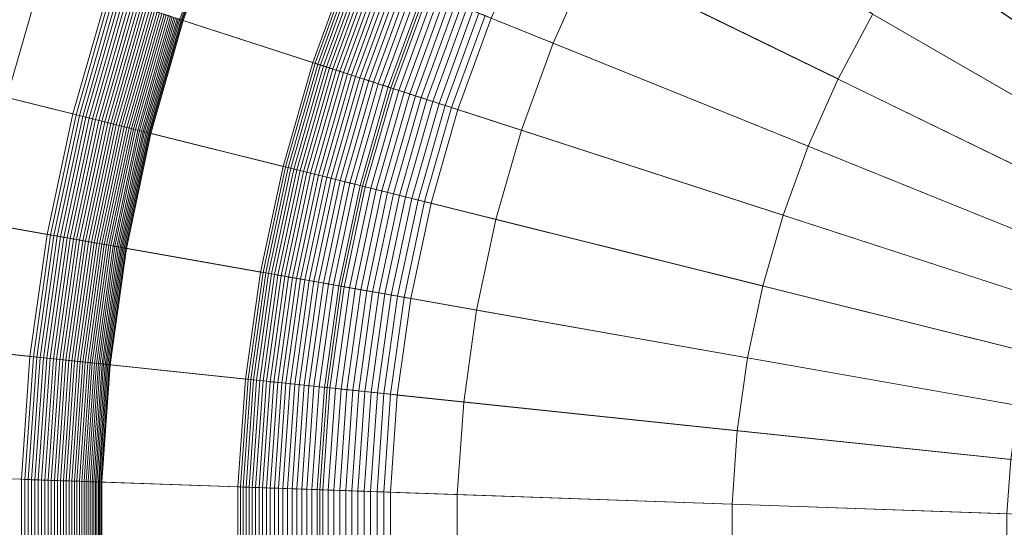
# Model space of a CAD drawing. Header units: millimetres. Extents: x -219 to 220, y -220 to 220.
# Tile 68 of 146: x -38 to -17, y 0 to 11. Entities that reach past the tile are written whole.
import ezdxf

# ---------------------------------------------------------------- set-up
doc = ezdxf.new("R2010")
doc.units = ezdxf.units.MM
doc.layers.add('LUCIDO_1', color=1, linetype='Continuous', lineweight=20, true_color=0xff0000)
doc.layers.add('Nessuna', color=7, linetype='Continuous', lineweight=9)

# ---------------------------------------------------------------- blocks, each defined once
blk = doc.blocks.new('Group-1')
at = {"layer": 'Nessuna', "color": 250, "linetype": 'Continuous', "lineweight": 20, "true_color": 0x444444, "transparency": 33554687}
for points in [[(0.392, -0.041, -69.941), (-16.565, 27.096, -69.941), (-18.417, 25.847, -69.941)], [(0.392, -0.041, -69.941), (-18.417, 25.847, -69.941), (-20.177, 24.472, -69.941)], [(0.392, -0.041, -69.941), (-20.177, 24.472, -69.941), (-21.837, 22.978, -69.941)], [(0.392, -0.041, -69.941), (-21.837, 22.978, -69.941), (-23.388, 21.371, -69.941)], [(0.392, -0.041, -69.941), (-23.388, 21.371, -69.941), (-24.824, 19.66, -69.941)], [(0.392, -0.041, -69.941), (-24.824, 19.66, -69.941), (-26.137, 17.853, -69.941)], [(-22.46, 17.813, -77.941), (-21.159, 19.364, -77.941), (-12.241, 11.334, -77.941), (-13.004, 10.425, -77.941)], [(0.392, -0.041, -69.941), (-26.137, 17.853, -69.941), (-27.32, 15.959, -69.941)], [(-23.65, 16.175, -77.941), (-22.46, 17.813, -77.941), (-13.004, 10.425, -77.941), (-13.701, 9.465, -77.941)], [(-24.722, 14.459, -77.941), (-23.65, 16.175, -77.941), (-13.701, 9.465, -77.941), (-14.33, 8.459, -77.941)], [(0.392, -0.041, -69.941), (-27.32, 15.959, -69.941), (-28.369, 13.987, -69.941)], [(-25.673, 12.672, -77.941), (-24.722, 14.459, -77.941), (-14.33, 8.459, -77.941), (-14.887, 7.411, -77.941)], [(-29.278, 11.946, -74.941), (-28.369, 13.987, -74.941), (-25.673, 12.672, -77.941), (-26.496, 10.822, -77.941)], [(0.392, -0.041, -69.941), (-28.369, 13.987, -69.941), (-29.278, 11.946, -69.941)], [(-26.496, 10.822, -77.941), (-25.673, 12.672, -77.941), (-14.887, 7.411, -77.941), (-15.37, 6.327, -77.941)], [(-30.041, 9.847, -74.941), (-29.278, 11.946, -74.941), (-26.496, 10.822, -77.941), (-27.188, 8.92, -77.941)], [(-30.041, 9.847, -69.941), (-29.278, 11.946, -69.941), (-29.278, 11.946, -74.941), (-30.041, 9.847, -74.941)], [(0.392, -0.041, -69.941), (-29.278, 11.946, -69.941), (-30.041, 9.847, -69.941)], [(-27.188, 8.92, -77.941), (-26.496, 10.822, -77.941), (-15.37, 6.327, -77.941), (-15.776, 5.212, -77.941)], [(-30.657, 7.7, -74.941), (-30.041, 9.847, -74.941), (-27.188, 8.92, -77.941), (-27.746, 6.975, -77.941)], [(-30.657, 7.7, -69.941), (-30.041, 9.847, -69.941), (-30.041, 9.847, -74.941), (-30.657, 7.7, -74.941)], [(0.392, -0.041, -69.941), (-30.041, 9.847, -69.941), (-30.657, 7.7, -69.941)], [(-27.746, 6.975, -77.941), (-27.188, 8.92, -77.941), (-15.776, 5.212, -77.941), (-16.103, 4.072, -77.941)], [(-31.122, 5.516, -74.941), (-30.657, 7.7, -74.941), (-27.746, 6.975, -77.941), (-28.167, 4.995, -77.941)], [(-31.122, 5.516, -69.941), (-30.657, 7.7, -69.941), (-30.657, 7.7, -74.941), (-31.122, 5.516, -74.941)], [(0.392, -0.041, -69.941), (-30.657, 7.7, -69.941), (-31.122, 5.516, -69.941)], [(-28.167, 4.995, -77.941), (-27.746, 6.975, -77.941), (-16.103, 4.072, -77.941), (-16.349, 2.911, -77.941)], [(-31.432, 3.304, -74.941), (-31.122, 5.516, -74.941), (-28.167, 4.995, -77.941), (-28.449, 2.99, -77.941)], [(-31.432, 3.304, -69.941), (-31.122, 5.516, -69.941), (-31.122, 5.516, -74.941), (-31.432, 3.304, -74.941)], [(0.392, -0.041, -69.941), (-31.122, 5.516, -69.941), (-31.432, 3.304, -69.941)], [(-28.449, 2.99, -77.941), (-28.167, 4.995, -77.941), (-16.349, 2.911, -77.941), (-16.515, 1.736, -77.941)], [(-31.588, 1.076, -74.941), (-31.432, 3.304, -74.941), (-28.449, 2.99, -77.941), (-28.59, 0.971, -77.941)], [(-31.588, 1.076, -69.941), (-31.432, 3.304, -69.941), (-31.432, 3.304, -74.941), (-31.588, 1.076, -74.941)], [(0.392, -0.041, -69.941), (-31.432, 3.304, -69.941), (-31.588, 1.076, -69.941)], [(-28.59, 0.971, -77.941), (-28.449, 2.99, -77.941), (-16.515, 1.736, -77.941), (-16.597, 0.552, -77.941)], [(-31.588, -1.158, -74.941), (-31.588, 1.076, -74.941), (-28.59, 0.971, -77.941), (-28.59, -1.053, -77.941)], [(-31.588, -1.158, -69.941), (-31.588, 1.076, -69.941), (-31.588, 1.076, -74.941), (-31.588, -1.158, -74.941)], [(0.392, -0.041, -69.941), (-31.588, 1.076, -69.941), (-31.588, -1.158, -69.941)], [(-28.59, -1.053, -77.941), (-28.59, 0.971, -77.941), (-16.597, 0.552, -77.941), (-16.597, -0.634, -77.941)]]:
    blk.add_3dface(points, dxfattribs=at)
at = {"layer": 'Nessuna', "color": 7, "linetype": 'Continuous', "lineweight": 9, "transparency": 33554687}
for points in [[(-35.559, 17.494, -97.712), (-34.249, 19.959, -97.712), (-19.526, 11.459, -97.712), (-20.28, 10.041, -97.712)], [(-36.695, 14.943, -97.712), (-35.559, 17.494, -97.712), (-20.28, 10.041, -97.712), (-20.933, 8.575, -97.712)], [(-36.98, 9.277, -70.282), (-36.239, 11.861, -70.282), (-48.207, 15.75, -69.262), (-49.19, 12.321, -69.262)], [(-20.28, 10.041, -92.712), (-19.526, 11.459, -92.712), (-25.986, 15.189, -86.722), (-26.984, 13.311, -86.722)], [(-37.65, 12.32, -97.712), (-36.695, 14.943, -97.712), (-20.933, 8.575, -97.712), (-21.482, 7.066, -97.712)], [(-34.614, 11.333, -71.566), (-33.735, 13.747, -71.566), (-33.761, 13.758, -71.497), (-34.64, 11.342, -71.497)], [(-34.59, 11.325, -71.637), (-33.712, 13.738, -71.637), (-33.735, 13.747, -71.566), (-34.614, 11.333, -71.566)], [(-34.568, 11.318, -71.709), (-33.691, 13.729, -71.709), (-33.712, 13.738, -71.637), (-34.59, 11.325, -71.637)], [(-31.742, 10.4, -81.761), (-30.935, 12.616, -81.761), (-33.691, 13.729, -71.709), (-34.568, 11.318, -71.709)], [(-41.641, 10.439, -92.208), (-40.808, 13.346, -92.208), (-37.65, 12.32, -97.712), (-38.42, 9.636, -97.712)], [(-20.933, 8.575, -92.712), (-20.28, 10.041, -92.712), (-26.984, 13.311, -86.722), (-27.849, 11.369, -86.722)], [(-31.689, 10.383, -81.942), (-30.884, 12.595, -81.942), (-30.935, 12.616, -81.761), (-31.742, 10.4, -81.761)], [(-31.633, 10.364, -82.122), (-30.829, 12.573, -82.122), (-30.884, 12.595, -81.942), (-31.689, 10.383, -81.942)], [(-31.573, 10.345, -82.301), (-30.771, 12.55, -82.301), (-30.829, 12.573, -82.122), (-31.633, 10.364, -82.122)], [(-31.511, 10.325, -82.479), (-30.71, 12.525, -82.479), (-30.771, 12.55, -82.301), (-31.573, 10.345, -82.301)], [(-31.445, 10.304, -82.656), (-30.646, 12.499, -82.656), (-30.71, 12.525, -82.479), (-31.511, 10.325, -82.479)], [(-31.376, 10.281, -82.831), (-30.579, 12.472, -82.831), (-30.646, 12.499, -82.656), (-31.445, 10.304, -82.656)], [(-31.304, 10.258, -83.005), (-30.509, 12.444, -83.005), (-30.579, 12.472, -82.831), (-31.376, 10.281, -82.831)], [(-37.539, 6.647, -70.282), (-36.98, 9.277, -70.282), (-49.19, 12.321, -69.262), (-49.931, 8.832, -69.262)], [(-38.42, 9.636, -97.712), (-37.65, 12.32, -97.712), (-21.482, 7.066, -97.712), (-21.924, 5.523, -97.712)], [(-31.229, 10.233, -83.177), (-30.436, 12.414, -83.177), (-30.509, 12.444, -83.005), (-31.304, 10.258, -83.005)], [(-31.151, 10.208, -83.348), (-30.359, 12.383, -83.348), (-30.436, 12.414, -83.177), (-31.229, 10.233, -83.177)], [(-31.07, 10.182, -83.517), (-30.28, 12.351, -83.517), (-30.359, 12.383, -83.348), (-31.151, 10.208, -83.348)], [(-30.986, 10.154, -83.685), (-30.198, 12.318, -83.685), (-30.28, 12.351, -83.517), (-31.07, 10.182, -83.517)], [(-30.898, 10.126, -83.851), (-30.113, 12.284, -83.851), (-30.198, 12.318, -83.685), (-30.986, 10.154, -83.685)], [(-30.808, 10.096, -84.015), (-30.025, 12.248, -84.015), (-30.113, 12.284, -83.851), (-30.898, 10.126, -83.851)], [(-30.715, 10.066, -84.177), (-29.934, 12.211, -84.177), (-30.025, 12.248, -84.015), (-30.808, 10.096, -84.015)], [(-30.619, 10.035, -84.337), (-29.84, 12.174, -84.337), (-29.934, 12.211, -84.177), (-30.715, 10.066, -84.177)], [(-30.52, 10.003, -84.496), (-29.744, 12.135, -84.496), (-29.84, 12.174, -84.337), (-30.619, 10.035, -84.337)], [(-30.418, 9.97, -84.652), (-29.644, 12.094, -84.652), (-29.744, 12.135, -84.496), (-30.52, 10.003, -84.496)], [(-30.313, 9.936, -84.807), (-29.542, 12.053, -84.807), (-29.644, 12.094, -84.652), (-30.418, 9.97, -84.652)], [(-30.206, 9.901, -84.959), (-29.438, 12.011, -84.959), (-29.542, 12.053, -84.807), (-30.313, 9.936, -84.807)], [(-36.907, 9.259, -70.29), (-36.167, 11.838, -70.29), (-36.239, 11.861, -70.282), (-36.98, 9.277, -70.282)], [(-36.835, 9.241, -70.3), (-36.097, 11.815, -70.3), (-36.167, 11.838, -70.29), (-36.907, 9.259, -70.29)], [(-30.095, 9.865, -85.109), (-29.33, 11.968, -85.109), (-29.438, 12.011, -84.959), (-30.206, 9.901, -84.959)], [(-29.983, 9.828, -85.257), (-29.22, 11.923, -85.257), (-29.33, 11.968, -85.109), (-30.095, 9.865, -85.109)], [(-29.867, 9.791, -85.403), (-29.108, 11.878, -85.403), (-29.22, 11.923, -85.257), (-29.983, 9.828, -85.257)], [(-29.749, 9.752, -85.546), (-28.992, 11.831, -85.546), (-29.108, 11.878, -85.403), (-29.867, 9.791, -85.403)], [(-29.628, 9.713, -85.687), (-28.875, 11.784, -85.687), (-28.992, 11.831, -85.546), (-29.749, 9.752, -85.546)], [(-36.763, 9.223, -70.313), (-36.026, 11.792, -70.313), (-36.097, 11.815, -70.3), (-36.835, 9.241, -70.3)], [(-36.692, 9.205, -70.329), (-35.956, 11.769, -70.329), (-36.026, 11.792, -70.313), (-36.763, 9.223, -70.313)], [(-36.621, 9.187, -70.348), (-35.887, 11.747, -70.348), (-35.956, 11.769, -70.329), (-36.692, 9.205, -70.329)], [(-36.551, 9.17, -70.369), (-35.819, 11.725, -70.369), (-35.887, 11.747, -70.348), (-36.621, 9.187, -70.348)], [(-36.482, 9.153, -70.393), (-35.751, 11.703, -70.393), (-35.819, 11.725, -70.369), (-36.551, 9.17, -70.369)], [(-36.414, 9.136, -70.42), (-35.684, 11.681, -70.42), (-35.751, 11.703, -70.393), (-36.482, 9.153, -70.393)], [(-36.347, 9.119, -70.449), (-35.618, 11.659, -70.449), (-35.684, 11.681, -70.42), (-36.414, 9.136, -70.42)], [(-36.281, 9.102, -70.481), (-35.554, 11.638, -70.481), (-35.618, 11.659, -70.449), (-36.347, 9.119, -70.449)], [(-36.216, 9.086, -70.515), (-35.49, 11.618, -70.515), (-35.554, 11.638, -70.481), (-36.281, 9.102, -70.481)], [(-36.152, 9.07, -70.552), (-35.428, 11.598, -70.552), (-35.49, 11.618, -70.515), (-36.216, 9.086, -70.515)], [(-29.505, 9.673, -85.825), (-28.755, 11.735, -85.825), (-28.875, 11.784, -85.687), (-29.628, 9.713, -85.687)], [(-29.379, 9.632, -85.961), (-28.632, 11.686, -85.961), (-28.755, 11.735, -85.825), (-29.505, 9.673, -85.825)], [(-29.251, 9.591, -86.095), (-28.507, 11.635, -86.095), (-28.632, 11.686, -85.961), (-29.379, 9.632, -85.961)], [(-29.121, 9.548, -86.226), (-28.38, 11.584, -86.226), (-28.507, 11.635, -86.095), (-29.251, 9.591, -86.095)], [(-36.09, 9.055, -70.591), (-35.367, 11.578, -70.591), (-35.428, 11.598, -70.552), (-36.152, 9.07, -70.552)], [(-36.029, 9.04, -70.633), (-35.307, 11.558, -70.633), (-35.367, 11.578, -70.591), (-36.09, 9.055, -70.591)], [(-35.97, 9.025, -70.677), (-35.249, 11.54, -70.677), (-35.307, 11.558, -70.633), (-36.029, 9.04, -70.633)], [(-35.913, 9.011, -70.723), (-35.193, 11.521, -70.723), (-35.249, 11.54, -70.677), (-35.97, 9.025, -70.677)], [(-35.857, 8.997, -70.772), (-35.138, 11.504, -70.772), (-35.193, 11.521, -70.723), (-35.913, 9.011, -70.723)], [(-35.803, 8.983, -70.822), (-35.086, 11.486, -70.822), (-35.138, 11.504, -70.772), (-35.857, 8.997, -70.772)], [(-35.751, 8.97, -70.875), (-35.035, 11.47, -70.875), (-35.086, 11.486, -70.822), (-35.803, 8.983, -70.822)], [(-35.701, 8.958, -70.93), (-34.985, 11.454, -70.93), (-35.035, 11.47, -70.875), (-35.751, 8.97, -70.875)], [(-35.653, 8.946, -70.986), (-34.938, 11.439, -70.986), (-34.985, 11.454, -70.93), (-35.701, 8.958, -70.93)], [(-35.607, 8.935, -71.044), (-34.893, 11.424, -71.044), (-34.938, 11.439, -70.986), (-35.653, 8.946, -70.986)], [(-35.563, 8.924, -71.105), (-34.85, 11.41, -71.105), (-34.893, 11.424, -71.044), (-35.607, 8.935, -71.044)], [(-35.522, 8.913, -71.166), (-34.81, 11.397, -71.166), (-34.85, 11.41, -71.105), (-35.563, 8.924, -71.105)], [(-35.482, 8.903, -71.23), (-34.771, 11.384, -71.23), (-34.81, 11.397, -71.166), (-35.522, 8.913, -71.166)], [(-28.988, 9.505, -86.354), (-28.251, 11.531, -86.354), (-28.38, 11.584, -86.226), (-29.121, 9.548, -86.226)], [(-28.853, 9.461, -86.479), (-28.119, 11.478, -86.479), (-28.251, 11.531, -86.354), (-28.988, 9.505, -86.354)], [(-28.716, 9.417, -86.602), (-27.985, 11.424, -86.602), (-28.119, 11.478, -86.479), (-28.853, 9.461, -86.479)], [(-28.576, 9.371, -86.722), (-27.849, 11.369, -86.722), (-27.985, 11.424, -86.602), (-28.716, 9.417, -86.602)], [(-20.28, 10.041, -97.712), (-19.526, 11.459, -97.712), (-19.526, 11.459, -92.712), (-20.28, 10.041, -92.712)], [(-35.445, 8.894, -71.294), (-34.735, 11.372, -71.294), (-34.771, 11.384, -71.23), (-35.482, 8.903, -71.23)], [(-35.411, 8.886, -71.361), (-34.701, 11.361, -71.361), (-34.735, 11.372, -71.294), (-35.445, 8.894, -71.294)], [(-35.379, 8.878, -71.428), (-34.669, 11.351, -71.428), (-34.701, 11.361, -71.361), (-35.411, 8.886, -71.361)], [(-35.349, 8.87, -71.497), (-34.64, 11.342, -71.497), (-34.669, 11.351, -71.428), (-35.379, 8.878, -71.428)], [(-35.322, 8.863, -71.566), (-34.614, 11.333, -71.566), (-34.64, 11.342, -71.497), (-35.349, 8.87, -71.497)], [(-35.297, 8.857, -71.637), (-34.59, 11.325, -71.637), (-34.614, 11.333, -71.566), (-35.322, 8.863, -71.566)], [(-35.275, 8.852, -71.709), (-34.568, 11.318, -71.709), (-34.59, 11.325, -71.637), (-35.297, 8.857, -71.637)], [(-32.392, 8.133, -81.761), (-31.742, 10.4, -81.761), (-34.568, 11.318, -71.709), (-35.275, 8.852, -71.709)], [(-21.482, 7.066, -92.712), (-20.933, 8.575, -92.712), (-27.849, 11.369, -86.722), (-28.576, 9.371, -86.722)], [(-32.338, 8.119, -81.942), (-31.689, 10.383, -81.942), (-31.742, 10.4, -81.761), (-32.392, 8.133, -81.761)], [(-32.281, 8.105, -82.122), (-31.633, 10.364, -82.122), (-31.689, 10.383, -81.942), (-32.338, 8.119, -81.942)], [(-32.22, 8.09, -82.301), (-31.573, 10.345, -82.301), (-31.633, 10.364, -82.122), (-32.281, 8.105, -82.122)], [(-32.156, 8.074, -82.479), (-31.511, 10.325, -82.479), (-31.573, 10.345, -82.301), (-32.22, 8.09, -82.301)], [(-32.089, 8.057, -82.656), (-31.445, 10.304, -82.656), (-31.511, 10.325, -82.479), (-32.156, 8.074, -82.479)], [(-32.019, 8.04, -82.831), (-31.376, 10.281, -82.831), (-31.445, 10.304, -82.656), (-32.089, 8.057, -82.656)], [(-31.946, 8.022, -83.005), (-31.304, 10.258, -83.005), (-31.376, 10.281, -82.831), (-32.019, 8.04, -82.831)], [(-31.869, 8.003, -83.177), (-31.229, 10.233, -83.177), (-31.304, 10.258, -83.005), (-31.946, 8.022, -83.005)], [(-31.789, 7.983, -83.348), (-31.151, 10.208, -83.348), (-31.229, 10.233, -83.177), (-31.869, 8.003, -83.177)], [(-31.706, 7.962, -83.517), (-31.07, 10.182, -83.517), (-31.151, 10.208, -83.348), (-31.789, 7.983, -83.348)], [(-31.62, 7.941, -83.685), (-30.986, 10.154, -83.685), (-31.07, 10.182, -83.517), (-31.706, 7.962, -83.517)], [(-31.531, 7.918, -83.851), (-30.898, 10.126, -83.851), (-30.986, 10.154, -83.685), (-31.62, 7.941, -83.685)], [(-31.439, 7.895, -84.015), (-30.808, 10.096, -84.015), (-30.898, 10.126, -83.851), (-31.531, 7.918, -83.851)], [(-31.344, 7.872, -84.177), (-30.715, 10.066, -84.177), (-30.808, 10.096, -84.015), (-31.439, 7.895, -84.015)], [(-31.246, 7.847, -84.337), (-30.619, 10.035, -84.337), (-30.715, 10.066, -84.177), (-31.344, 7.872, -84.177)], [(-31.145, 7.822, -84.496), (-30.52, 10.003, -84.496), (-30.619, 10.035, -84.337), (-31.246, 7.847, -84.337)], [(-31.041, 7.796, -84.652), (-30.418, 9.97, -84.652), (-30.52, 10.003, -84.496), (-31.145, 7.822, -84.496)], [(-30.934, 7.769, -84.807), (-30.313, 9.936, -84.807), (-30.418, 9.97, -84.652), (-31.041, 7.796, -84.652)], [(-30.825, 7.742, -84.959), (-30.206, 9.901, -84.959), (-30.313, 9.936, -84.807), (-30.934, 7.769, -84.807)], [(-30.712, 7.714, -85.109), (-30.095, 9.865, -85.109), (-30.206, 9.901, -84.959), (-30.825, 7.742, -84.959)], [(-20.933, 8.575, -97.712), (-20.28, 10.041, -97.712), (-20.28, 10.041, -92.712), (-20.933, 8.575, -92.712)], [(-30.597, 7.685, -85.257), (-29.983, 9.828, -85.257), (-30.095, 9.865, -85.109), (-30.712, 7.714, -85.109)], [(-30.479, 7.656, -85.403), (-29.867, 9.791, -85.403), (-29.983, 9.828, -85.257), (-30.597, 7.685, -85.257)], [(-30.359, 7.626, -85.546), (-29.749, 9.752, -85.546), (-29.867, 9.791, -85.403), (-30.479, 7.656, -85.403)], [(-30.236, 7.595, -85.687), (-29.628, 9.713, -85.687), (-29.749, 9.752, -85.546), (-30.359, 7.626, -85.546)], [(-30.11, 7.564, -85.825), (-29.505, 9.673, -85.825), (-29.628, 9.713, -85.687), (-30.236, 7.595, -85.687)], [(-29.982, 7.532, -85.961), (-29.379, 9.632, -85.961), (-29.505, 9.673, -85.825), (-30.11, 7.564, -85.825)], [(-39, 6.905, -97.712), (-38.42, 9.636, -97.712), (-21.924, 5.523, -97.712), (-22.258, 3.953, -97.712)], [(-29.851, 7.499, -86.095), (-29.251, 9.591, -86.095), (-29.379, 9.632, -85.961), (-29.982, 7.532, -85.961)], [(-29.718, 7.466, -86.226), (-29.121, 9.548, -86.226), (-29.251, 9.591, -86.095), (-29.851, 7.499, -86.095)], [(-29.582, 7.432, -86.354), (-28.988, 9.505, -86.354), (-29.121, 9.548, -86.226), (-29.718, 7.466, -86.226)], [(-29.445, 7.398, -86.479), (-28.853, 9.461, -86.479), (-28.988, 9.505, -86.354), (-29.582, 7.432, -86.354)], [(-29.305, 7.363, -86.602), (-28.716, 9.417, -86.602), (-28.853, 9.461, -86.479), (-29.445, 7.398, -86.479)], [(-37.465, 6.634, -70.29), (-36.907, 9.259, -70.29), (-36.98, 9.277, -70.282), (-37.539, 6.647, -70.282)], [(-37.392, 6.621, -70.3), (-36.835, 9.241, -70.3), (-36.907, 9.259, -70.29), (-37.465, 6.634, -70.29)], [(-37.319, 6.608, -70.313), (-36.763, 9.223, -70.313), (-36.835, 9.241, -70.3), (-37.392, 6.621, -70.3)], [(-29.162, 7.328, -86.722), (-28.576, 9.371, -86.722), (-28.716, 9.417, -86.602), (-29.305, 7.363, -86.602)], [(-21.924, 5.523, -92.712), (-21.482, 7.066, -92.712), (-28.576, 9.371, -86.722), (-29.162, 7.328, -86.722)], [(-37.246, 6.596, -70.329), (-36.692, 9.205, -70.329), (-36.763, 9.223, -70.313), (-37.319, 6.608, -70.313)], [(-37.175, 6.583, -70.348), (-36.621, 9.187, -70.348), (-36.692, 9.205, -70.329), (-37.246, 6.596, -70.329)], [(-37.104, 6.57, -70.369), (-36.551, 9.17, -70.369), (-36.621, 9.187, -70.348), (-37.175, 6.583, -70.348)], [(-37.034, 6.558, -70.393), (-36.482, 9.153, -70.393), (-36.551, 9.17, -70.369), (-37.104, 6.57, -70.369)], [(-36.964, 6.546, -70.42), (-36.414, 9.136, -70.42), (-36.482, 9.153, -70.393), (-37.034, 6.558, -70.393)], [(-36.896, 6.534, -70.449), (-36.347, 9.119, -70.449), (-36.414, 9.136, -70.42), (-36.964, 6.546, -70.42)], [(-36.829, 6.522, -70.481), (-36.281, 9.102, -70.481), (-36.347, 9.119, -70.449), (-36.896, 6.534, -70.449)], [(-36.763, 6.51, -70.515), (-36.216, 9.086, -70.515), (-36.281, 9.102, -70.481), (-36.829, 6.522, -70.481)], [(-36.699, 6.499, -70.552), (-36.152, 9.07, -70.552), (-36.216, 9.086, -70.515), (-36.763, 6.51, -70.515)], [(-36.636, 6.488, -70.591), (-36.09, 9.055, -70.591), (-36.152, 9.07, -70.552), (-36.699, 6.499, -70.552)], [(-36.574, 6.477, -70.633), (-36.029, 9.04, -70.633), (-36.09, 9.055, -70.591), (-36.636, 6.488, -70.591)], [(-36.514, 6.467, -70.677), (-35.97, 9.025, -70.677), (-36.029, 9.04, -70.633), (-36.574, 6.477, -70.633)], [(-36.456, 6.456, -70.723), (-35.913, 9.011, -70.723), (-35.97, 9.025, -70.677), (-36.514, 6.467, -70.677)], [(-37.913, 3.985, -70.282), (-37.539, 6.647, -70.282), (-49.931, 8.832, -69.262), (-50.428, 5.3, -69.262)], [(-36.399, 6.446, -70.772), (-35.857, 8.997, -70.772), (-35.913, 9.011, -70.723), (-36.456, 6.456, -70.723)], [(-36.345, 6.437, -70.822), (-35.803, 8.983, -70.822), (-35.857, 8.997, -70.772), (-36.399, 6.446, -70.772)], [(-36.292, 6.427, -70.875), (-35.751, 8.97, -70.875), (-35.803, 8.983, -70.822), (-36.345, 6.437, -70.822)], [(-36.241, 6.418, -70.93), (-35.701, 8.958, -70.93), (-35.751, 8.97, -70.875), (-36.292, 6.427, -70.875)], [(-36.192, 6.41, -70.986), (-35.653, 8.946, -70.986), (-35.701, 8.958, -70.93), (-36.241, 6.418, -70.93)], [(-36.146, 6.402, -71.044), (-35.607, 8.935, -71.044), (-35.653, 8.946, -70.986), (-36.192, 6.41, -70.986)], [(-36.101, 6.394, -71.105), (-35.563, 8.924, -71.105), (-35.607, 8.935, -71.044), (-36.146, 6.402, -71.044)], [(-36.059, 6.386, -71.166), (-35.522, 8.913, -71.166), (-35.563, 8.924, -71.105), (-36.101, 6.394, -71.105)], [(-36.019, 6.379, -71.23), (-35.482, 8.903, -71.23), (-35.522, 8.913, -71.166), (-36.059, 6.386, -71.166)], [(-35.981, 6.373, -71.294), (-35.445, 8.894, -71.294), (-35.482, 8.903, -71.23), (-36.019, 6.379, -71.23)], [(-35.946, 6.366, -71.361), (-35.411, 8.886, -71.361), (-35.445, 8.894, -71.294), (-35.981, 6.373, -71.294)], [(-35.914, 6.361, -71.428), (-35.379, 8.878, -71.428), (-35.411, 8.886, -71.361), (-35.946, 6.366, -71.361)], [(-35.884, 6.355, -71.497), (-35.349, 8.87, -71.497), (-35.379, 8.878, -71.428), (-35.914, 6.361, -71.428)], [(-35.856, 6.35, -71.566), (-35.322, 8.863, -71.566), (-35.349, 8.87, -71.497), (-35.884, 6.355, -71.497)], [(-35.831, 6.346, -71.637), (-35.297, 8.857, -71.637), (-35.322, 8.863, -71.566), (-35.856, 6.35, -71.566)], [(-35.809, 6.342, -71.709), (-35.275, 8.852, -71.709), (-35.297, 8.857, -71.637), (-35.831, 6.346, -71.637)], [(-32.882, 5.826, -81.761), (-32.392, 8.133, -81.761), (-35.275, 8.852, -71.709), (-35.809, 6.342, -71.709)], [(-21.482, 7.066, -97.712), (-20.933, 8.575, -97.712), (-20.933, 8.575, -92.712), (-21.482, 7.066, -92.712)], [(-32.827, 5.816, -81.942), (-32.338, 8.119, -81.942), (-32.392, 8.133, -81.761), (-32.882, 5.826, -81.761)], [(-32.769, 5.806, -82.122), (-32.281, 8.105, -82.122), (-32.338, 8.119, -81.942), (-32.827, 5.816, -81.942)], [(-32.708, 5.795, -82.301), (-32.22, 8.09, -82.301), (-32.281, 8.105, -82.122), (-32.769, 5.806, -82.122)], [(-32.643, 5.784, -82.479), (-32.156, 8.074, -82.479), (-32.22, 8.09, -82.301), (-32.708, 5.795, -82.301)], [(-32.575, 5.772, -82.656), (-32.089, 8.057, -82.656), (-32.156, 8.074, -82.479), (-32.643, 5.784, -82.479)], [(-32.504, 5.759, -82.831), (-32.019, 8.04, -82.831), (-32.089, 8.057, -82.656), (-32.575, 5.772, -82.656)], [(-32.429, 5.746, -83.005), (-31.946, 8.022, -83.005), (-32.019, 8.04, -82.831), (-32.504, 5.759, -82.831)], [(-32.352, 5.733, -83.177), (-31.869, 8.003, -83.177), (-31.946, 8.022, -83.005), (-32.429, 5.746, -83.005)], [(-32.271, 5.718, -83.348), (-31.789, 7.983, -83.348), (-31.869, 8.003, -83.177), (-32.352, 5.733, -83.177)], [(-32.186, 5.703, -83.517), (-31.706, 7.962, -83.517), (-31.789, 7.983, -83.348), (-32.271, 5.718, -83.348)], [(-32.099, 5.688, -83.685), (-31.62, 7.941, -83.685), (-31.706, 7.962, -83.517), (-32.186, 5.703, -83.517)], [(-32.009, 5.672, -83.851), (-31.531, 7.918, -83.851), (-31.62, 7.941, -83.685), (-32.099, 5.688, -83.685)], [(-31.915, 5.656, -84.015), (-31.439, 7.895, -84.015), (-31.531, 7.918, -83.851), (-32.009, 5.672, -83.851)], [(-31.819, 5.639, -84.177), (-31.344, 7.872, -84.177), (-31.439, 7.895, -84.015), (-31.915, 5.656, -84.015)], [(-31.719, 5.621, -84.337), (-31.246, 7.847, -84.337), (-31.344, 7.872, -84.177), (-31.819, 5.639, -84.177)], [(-31.617, 5.603, -84.496), (-31.145, 7.822, -84.496), (-31.246, 7.847, -84.337), (-31.719, 5.621, -84.337)], [(-31.511, 5.584, -84.652), (-31.041, 7.796, -84.652), (-31.145, 7.822, -84.496), (-31.617, 5.603, -84.496)], [(-31.403, 5.565, -84.807), (-30.934, 7.769, -84.807), (-31.041, 7.796, -84.652), (-31.511, 5.584, -84.652)], [(-31.291, 5.546, -84.959), (-30.825, 7.742, -84.959), (-30.934, 7.769, -84.807), (-31.403, 5.565, -84.807)], [(-31.177, 5.525, -85.109), (-30.712, 7.714, -85.109), (-30.825, 7.742, -84.959), (-31.291, 5.546, -84.959)], [(-31.06, 5.505, -85.257), (-30.597, 7.685, -85.257), (-30.712, 7.714, -85.109), (-31.177, 5.525, -85.109)], [(-30.941, 5.484, -85.403), (-30.479, 7.656, -85.403), (-30.597, 7.685, -85.257), (-31.06, 5.505, -85.257)], [(-30.819, 5.462, -85.546), (-30.359, 7.626, -85.546), (-30.479, 7.656, -85.403), (-30.941, 5.484, -85.403)], [(-30.694, 5.44, -85.687), (-30.236, 7.595, -85.687), (-30.359, 7.626, -85.546), (-30.819, 5.462, -85.546)], [(-30.566, 5.418, -85.825), (-30.11, 7.564, -85.825), (-30.236, 7.595, -85.687), (-30.694, 5.44, -85.687)], [(-30.436, 5.395, -85.961), (-29.982, 7.532, -85.961), (-30.11, 7.564, -85.825), (-30.566, 5.418, -85.825)], [(-30.303, 5.371, -86.095), (-29.851, 7.499, -86.095), (-29.982, 7.532, -85.961), (-30.436, 5.395, -85.961)], [(-30.168, 5.348, -86.226), (-29.718, 7.466, -86.226), (-29.851, 7.499, -86.095), (-30.303, 5.371, -86.095)], [(-30.031, 5.323, -86.354), (-29.582, 7.432, -86.354), (-29.718, 7.466, -86.226), (-30.168, 5.348, -86.226)], [(-29.891, 5.299, -86.479), (-29.445, 7.398, -86.479), (-29.582, 7.432, -86.354), (-30.031, 5.323, -86.354)], [(-29.749, 5.274, -86.602), (-29.305, 7.363, -86.602), (-29.445, 7.398, -86.479), (-29.891, 5.299, -86.479)], [(-29.604, 5.248, -86.722), (-29.162, 7.328, -86.722), (-29.305, 7.363, -86.602), (-29.749, 5.274, -86.602)], [(-22.258, 3.953, -92.712), (-21.924, 5.523, -92.712), (-29.162, 7.328, -86.722), (-29.604, 5.248, -86.722)], [(-39.389, 4.14, -97.712), (-39, 6.905, -97.712), (-22.258, 3.953, -97.712), (-22.482, 2.363, -97.712)], [(-21.924, 5.523, -97.712), (-21.482, 7.066, -97.712), (-21.482, 7.066, -92.712), (-21.924, 5.523, -92.712)], [(-37.838, 3.977, -70.29), (-37.465, 6.634, -70.29), (-37.539, 6.647, -70.282), (-37.913, 3.985, -70.282)], [(-37.764, 3.969, -70.3), (-37.392, 6.621, -70.3), (-37.465, 6.634, -70.29), (-37.838, 3.977, -70.29)], [(-37.691, 3.962, -70.313), (-37.319, 6.608, -70.313), (-37.392, 6.621, -70.3), (-37.764, 3.969, -70.3)], [(-37.618, 3.954, -70.329), (-37.246, 6.596, -70.329), (-37.319, 6.608, -70.313), (-37.691, 3.962, -70.313)], [(-37.545, 3.946, -70.348), (-37.175, 6.583, -70.348), (-37.246, 6.596, -70.329), (-37.618, 3.954, -70.329)], [(-37.474, 3.939, -70.369), (-37.104, 6.57, -70.369), (-37.175, 6.583, -70.348), (-37.545, 3.946, -70.348)], [(-37.403, 3.931, -70.393), (-37.034, 6.558, -70.393), (-37.104, 6.57, -70.369), (-37.474, 3.939, -70.369)], [(-37.333, 3.924, -70.42), (-36.964, 6.546, -70.42), (-37.034, 6.558, -70.393), (-37.403, 3.931, -70.393)], [(-37.264, 3.917, -70.449), (-36.896, 6.534, -70.449), (-36.964, 6.546, -70.42), (-37.333, 3.924, -70.42)], [(-37.196, 3.91, -70.481), (-36.829, 6.522, -70.481), (-36.896, 6.534, -70.449), (-37.264, 3.917, -70.449)], [(-37.13, 3.903, -70.515), (-36.763, 6.51, -70.515), (-36.829, 6.522, -70.481), (-37.196, 3.91, -70.481)], [(-37.065, 3.896, -70.552), (-36.699, 6.499, -70.552), (-36.763, 6.51, -70.515), (-37.13, 3.903, -70.515)], [(-37.001, 3.889, -70.591), (-36.636, 6.488, -70.591), (-36.699, 6.499, -70.552), (-37.065, 3.896, -70.552)], [(-36.939, 3.883, -70.633), (-36.574, 6.477, -70.633), (-36.636, 6.488, -70.591), (-37.001, 3.889, -70.591)], [(-36.878, 3.876, -70.677), (-36.514, 6.467, -70.677), (-36.574, 6.477, -70.633), (-36.939, 3.883, -70.633)], [(-36.819, 3.87, -70.723), (-36.456, 6.456, -70.723), (-36.514, 6.467, -70.677), (-36.878, 3.876, -70.677)], [(-36.762, 3.864, -70.772), (-36.399, 6.446, -70.772), (-36.456, 6.456, -70.723), (-36.819, 3.87, -70.723)], [(-36.707, 3.858, -70.822), (-36.345, 6.437, -70.822), (-36.399, 6.446, -70.772), (-36.762, 3.864, -70.772)], [(-36.654, 3.853, -70.875), (-36.292, 6.427, -70.875), (-36.345, 6.437, -70.822), (-36.707, 3.858, -70.822)], [(-36.602, 3.847, -70.93), (-36.241, 6.418, -70.93), (-36.292, 6.427, -70.875), (-36.654, 3.853, -70.875)], [(-36.553, 3.842, -70.986), (-36.192, 6.41, -70.986), (-36.241, 6.418, -70.93), (-36.602, 3.847, -70.93)], [(-36.506, 3.837, -71.044), (-36.146, 6.402, -71.044), (-36.192, 6.41, -70.986), (-36.553, 3.842, -70.986)], [(-36.461, 3.832, -71.105), (-36.101, 6.394, -71.105), (-36.146, 6.402, -71.044), (-36.506, 3.837, -71.044)], [(-36.418, 3.828, -71.166), (-36.059, 6.386, -71.166), (-36.101, 6.394, -71.105), (-36.461, 3.832, -71.105)], [(-36.378, 3.824, -71.23), (-36.019, 6.379, -71.23), (-36.059, 6.386, -71.166), (-36.418, 3.828, -71.166)], [(-36.34, 3.82, -71.294), (-35.981, 6.373, -71.294), (-36.019, 6.379, -71.23), (-36.378, 3.824, -71.23)], [(-36.305, 3.816, -71.361), (-35.946, 6.366, -71.361), (-35.981, 6.373, -71.294), (-36.34, 3.82, -71.294)], [(-36.272, 3.812, -71.428), (-35.914, 6.361, -71.428), (-35.946, 6.366, -71.361), (-36.305, 3.816, -71.361)], [(-36.241, 3.809, -71.497), (-35.884, 6.355, -71.497), (-35.914, 6.361, -71.428), (-36.272, 3.812, -71.428)], [(-36.214, 3.806, -71.566), (-35.856, 6.35, -71.566), (-35.884, 6.355, -71.497), (-36.241, 3.809, -71.497)], [(-36.188, 3.804, -71.637), (-35.831, 6.346, -71.637), (-35.856, 6.35, -71.566), (-36.214, 3.806, -71.566)], [(-36.166, 3.801, -71.709), (-35.809, 6.342, -71.709), (-35.831, 6.346, -71.637), (-36.188, 3.804, -71.637)], [(-33.21, 3.491, -81.761), (-32.882, 5.826, -81.761), (-35.809, 6.342, -71.709), (-36.166, 3.801, -71.709)], [(-33.155, 3.485, -81.942), (-32.827, 5.816, -81.942), (-32.882, 5.826, -81.761), (-33.21, 3.491, -81.761)], [(-33.096, 3.479, -82.122), (-32.769, 5.806, -82.122), (-32.827, 5.816, -81.942), (-33.155, 3.485, -81.942)], [(-33.034, 3.472, -82.301), (-32.708, 5.795, -82.301), (-32.769, 5.806, -82.122), (-33.096, 3.479, -82.122)], [(-32.969, 3.465, -82.479), (-32.643, 5.784, -82.479), (-32.708, 5.795, -82.301), (-33.034, 3.472, -82.301)], [(-32.9, 3.458, -82.656), (-32.575, 5.772, -82.656), (-32.643, 5.784, -82.479), (-32.969, 3.465, -82.479)], [(-32.828, 3.451, -82.831), (-32.504, 5.759, -82.831), (-32.575, 5.772, -82.656), (-32.9, 3.458, -82.656)], [(-32.753, 3.443, -83.005), (-32.429, 5.746, -83.005), (-32.504, 5.759, -82.831), (-32.828, 3.451, -82.831)], [(-32.675, 3.434, -83.177), (-32.352, 5.733, -83.177), (-32.429, 5.746, -83.005), (-32.753, 3.443, -83.005)], [(-32.593, 3.426, -83.348), (-32.271, 5.718, -83.348), (-32.352, 5.733, -83.177), (-32.675, 3.434, -83.177)], [(-32.508, 3.417, -83.517), (-32.186, 5.703, -83.517), (-32.271, 5.718, -83.348), (-32.593, 3.426, -83.348)], [(-32.42, 3.408, -83.685), (-32.099, 5.688, -83.685), (-32.186, 5.703, -83.517), (-32.508, 3.417, -83.517)], [(-32.328, 3.398, -83.851), (-32.009, 5.672, -83.851), (-32.099, 5.688, -83.685), (-32.42, 3.408, -83.685)], [(-32.234, 3.388, -84.015), (-31.915, 5.656, -84.015), (-32.009, 5.672, -83.851), (-32.328, 3.398, -83.851)], [(-32.136, 3.378, -84.177), (-31.819, 5.639, -84.177), (-31.915, 5.656, -84.015), (-32.234, 3.388, -84.015)], [(-32.036, 3.367, -84.337), (-31.719, 5.621, -84.337), (-31.819, 5.639, -84.177), (-32.136, 3.378, -84.177)], [(-31.932, 3.356, -84.496), (-31.617, 5.603, -84.496), (-31.719, 5.621, -84.337), (-32.036, 3.367, -84.337)], [(-31.826, 3.345, -84.652), (-31.511, 5.584, -84.652), (-31.617, 5.603, -84.496), (-31.932, 3.356, -84.496)], [(-31.716, 3.334, -84.807), (-31.403, 5.565, -84.807), (-31.511, 5.584, -84.652), (-31.826, 3.345, -84.652)], [(-31.604, 3.322, -84.959), (-31.291, 5.546, -84.959), (-31.403, 5.565, -84.807), (-31.716, 3.334, -84.807)], [(-31.489, 3.31, -85.109), (-31.177, 5.525, -85.109), (-31.291, 5.546, -84.959), (-31.604, 3.322, -84.959)], [(-31.371, 3.297, -85.257), (-31.06, 5.505, -85.257), (-31.177, 5.525, -85.109), (-31.489, 3.31, -85.109)], [(-31.25, 3.285, -85.403), (-30.941, 5.484, -85.403), (-31.06, 5.505, -85.257), (-31.371, 3.297, -85.257)], [(-31.126, 3.272, -85.546), (-30.819, 5.462, -85.546), (-30.941, 5.484, -85.403), (-31.25, 3.285, -85.403)], [(-31, 3.258, -85.687), (-30.694, 5.44, -85.687), (-30.819, 5.462, -85.546), (-31.126, 3.272, -85.546)], [(-30.872, 3.245, -85.825), (-30.566, 5.418, -85.825), (-30.694, 5.44, -85.687), (-31, 3.258, -85.687)], [(-30.74, 3.231, -85.961), (-30.436, 5.395, -85.961), (-30.566, 5.418, -85.825), (-30.872, 3.245, -85.825)], [(-30.606, 3.217, -86.095), (-30.303, 5.371, -86.095), (-30.436, 5.395, -85.961), (-30.74, 3.231, -85.961)], [(-30.47, 3.203, -86.226), (-30.168, 5.348, -86.226), (-30.303, 5.371, -86.095), (-30.606, 3.217, -86.095)], [(-22.258, 3.953, -97.712), (-21.924, 5.523, -97.712), (-21.924, 5.523, -92.712), (-22.258, 3.953, -92.712)], [(-38.1, 1.303, -70.282), (-37.913, 3.985, -70.282), (-50.428, 5.3, -69.262), (-50.677, 1.742, -69.262)], [(-30.331, 3.188, -86.354), (-30.031, 5.323, -86.354), (-30.168, 5.348, -86.226), (-30.47, 3.203, -86.226)], [(-30.19, 3.173, -86.479), (-29.891, 5.299, -86.479), (-30.031, 5.323, -86.354), (-30.331, 3.188, -86.354)], [(-30.046, 3.158, -86.602), (-29.749, 5.274, -86.602), (-29.891, 5.299, -86.479), (-30.19, 3.173, -86.479)], [(-29.9, 3.143, -86.722), (-29.604, 5.248, -86.722), (-29.749, 5.274, -86.602), (-30.046, 3.158, -86.602)], [(-22.482, 2.363, -92.712), (-22.258, 3.953, -92.712), (-29.604, 5.248, -86.722), (-29.9, 3.143, -86.722)], [(-39.583, 1.355, -97.712), (-39.389, 4.14, -97.712), (-22.482, 2.363, -97.712), (-22.594, 0.762, -97.712)], [(-38.025, 1.3, -70.29), (-37.838, 3.977, -70.29), (-37.913, 3.985, -70.282), (-38.1, 1.303, -70.282)], [(-37.951, 1.298, -70.3), (-37.764, 3.969, -70.3), (-37.838, 3.977, -70.29), (-38.025, 1.3, -70.29)], [(-37.877, 1.295, -70.313), (-37.691, 3.962, -70.313), (-37.764, 3.969, -70.3), (-37.951, 1.298, -70.3)], [(-37.804, 1.293, -70.329), (-37.618, 3.954, -70.329), (-37.691, 3.962, -70.313), (-37.877, 1.295, -70.313)], [(-37.731, 1.29, -70.348), (-37.545, 3.946, -70.348), (-37.618, 3.954, -70.329), (-37.804, 1.293, -70.329)], [(-37.659, 1.288, -70.369), (-37.474, 3.939, -70.369), (-37.545, 3.946, -70.348), (-37.731, 1.29, -70.348)], [(-37.588, 1.285, -70.393), (-37.403, 3.931, -70.393), (-37.474, 3.939, -70.369), (-37.659, 1.288, -70.369)], [(-37.518, 1.283, -70.42), (-37.333, 3.924, -70.42), (-37.403, 3.931, -70.393), (-37.588, 1.285, -70.393)], [(-37.448, 1.28, -70.449), (-37.264, 3.917, -70.449), (-37.333, 3.924, -70.42), (-37.518, 1.283, -70.42)], [(-37.38, 1.278, -70.481), (-37.196, 3.91, -70.481), (-37.264, 3.917, -70.449), (-37.448, 1.28, -70.449)], [(-37.314, 1.276, -70.515), (-37.13, 3.903, -70.515), (-37.196, 3.91, -70.481), (-37.38, 1.278, -70.481)], [(-37.248, 1.273, -70.552), (-37.065, 3.896, -70.552), (-37.13, 3.903, -70.515), (-37.314, 1.276, -70.515)], [(-37.184, 1.271, -70.591), (-37.001, 3.889, -70.591), (-37.065, 3.896, -70.552), (-37.248, 1.273, -70.552)], [(-37.122, 1.269, -70.633), (-36.939, 3.883, -70.633), (-37.001, 3.889, -70.591), (-37.184, 1.271, -70.591)], [(-37.061, 1.267, -70.677), (-36.878, 3.876, -70.677), (-36.939, 3.883, -70.633), (-37.122, 1.269, -70.633)], [(-37.002, 1.265, -70.723), (-36.819, 3.87, -70.723), (-36.878, 3.876, -70.677), (-37.061, 1.267, -70.677)], [(-36.944, 1.263, -70.772), (-36.762, 3.864, -70.772), (-36.819, 3.87, -70.723), (-37.002, 1.265, -70.723)], [(-22.482, 2.363, -97.712), (-22.258, 3.953, -97.712), (-22.258, 3.953, -92.712), (-22.482, 2.363, -92.712)], [(-36.889, 1.261, -70.822), (-36.707, 3.858, -70.822), (-36.762, 3.864, -70.772), (-36.944, 1.263, -70.772)], [(-36.835, 1.259, -70.875), (-36.654, 3.853, -70.875), (-36.707, 3.858, -70.822), (-36.889, 1.261, -70.822)], [(-36.783, 1.257, -70.93), (-36.602, 3.847, -70.93), (-36.654, 3.853, -70.875), (-36.835, 1.259, -70.875)], [(-36.734, 1.255, -70.986), (-36.553, 3.842, -70.986), (-36.602, 3.847, -70.93), (-36.783, 1.257, -70.93)], [(-36.687, 1.254, -71.044), (-36.506, 3.837, -71.044), (-36.553, 3.842, -70.986), (-36.734, 1.255, -70.986)], [(-36.641, 1.252, -71.105), (-36.461, 3.832, -71.105), (-36.506, 3.837, -71.044), (-36.687, 1.254, -71.044)], [(-36.599, 1.251, -71.166), (-36.418, 3.828, -71.166), (-36.461, 3.832, -71.105), (-36.641, 1.252, -71.105)], [(-36.558, 1.249, -71.23), (-36.378, 3.824, -71.23), (-36.418, 3.828, -71.166), (-36.599, 1.251, -71.166)], [(-36.52, 1.248, -71.294), (-36.34, 3.82, -71.294), (-36.378, 3.824, -71.23), (-36.558, 1.249, -71.23)], [(-36.484, 1.247, -71.361), (-36.305, 3.816, -71.361), (-36.34, 3.82, -71.294), (-36.52, 1.248, -71.294)], [(-36.451, 1.245, -71.428), (-36.272, 3.812, -71.428), (-36.305, 3.816, -71.361), (-36.484, 1.247, -71.361)], [(-36.421, 1.244, -71.497), (-36.241, 3.809, -71.497), (-36.272, 3.812, -71.428), (-36.451, 1.245, -71.428)], [(-36.393, 1.243, -71.566), (-36.214, 3.806, -71.566), (-36.241, 3.809, -71.497), (-36.421, 1.244, -71.497)], [(-36.368, 1.243, -71.637), (-36.188, 3.804, -71.637), (-36.214, 3.806, -71.566), (-36.393, 1.243, -71.566)], [(-36.345, 1.242, -71.709), (-36.166, 3.801, -71.709), (-36.188, 3.804, -71.637), (-36.368, 1.243, -71.637)], [(-33.375, 1.138, -81.761), (-33.21, 3.491, -81.761), (-36.166, 3.801, -71.709), (-36.345, 1.242, -71.709)], [(-33.319, 1.136, -81.942), (-33.155, 3.485, -81.942), (-33.21, 3.491, -81.761), (-33.375, 1.138, -81.761)], [(-33.26, 1.134, -82.122), (-33.096, 3.479, -82.122), (-33.155, 3.485, -81.942), (-33.319, 1.136, -81.942)], [(-33.198, 1.132, -82.301), (-33.034, 3.472, -82.301), (-33.096, 3.479, -82.122), (-33.26, 1.134, -82.122)], [(-33.132, 1.13, -82.479), (-32.969, 3.465, -82.479), (-33.034, 3.472, -82.301), (-33.198, 1.132, -82.301)], [(-33.063, 1.127, -82.656), (-32.9, 3.458, -82.656), (-32.969, 3.465, -82.479), (-33.132, 1.13, -82.479)], [(-32.991, 1.125, -82.831), (-32.828, 3.451, -82.831), (-32.9, 3.458, -82.656), (-33.063, 1.127, -82.656)], [(-32.915, 1.122, -83.005), (-32.753, 3.443, -83.005), (-32.828, 3.451, -82.831), (-32.991, 1.125, -82.831)], [(-32.836, 1.119, -83.177), (-32.675, 3.434, -83.177), (-32.753, 3.443, -83.005), (-32.915, 1.122, -83.005)], [(-32.754, 1.116, -83.348), (-32.593, 3.426, -83.348), (-32.675, 3.434, -83.177), (-32.836, 1.119, -83.177)], [(-32.669, 1.113, -83.517), (-32.508, 3.417, -83.517), (-32.593, 3.426, -83.348), (-32.754, 1.116, -83.348)], [(-32.58, 1.11, -83.685), (-32.42, 3.408, -83.685), (-32.508, 3.417, -83.517), (-32.669, 1.113, -83.517)], [(-32.488, 1.107, -83.851), (-32.328, 3.398, -83.851), (-32.42, 3.408, -83.685), (-32.58, 1.11, -83.685)], [(-32.394, 1.104, -84.015), (-32.234, 3.388, -84.015), (-32.328, 3.398, -83.851), (-32.488, 1.107, -83.851)], [(-32.296, 1.1, -84.177), (-32.136, 3.378, -84.177), (-32.234, 3.388, -84.015), (-32.394, 1.104, -84.015)], [(-32.195, 1.097, -84.337), (-32.036, 3.367, -84.337), (-32.136, 3.378, -84.177), (-32.296, 1.1, -84.177)], [(-32.091, 1.093, -84.496), (-31.932, 3.356, -84.496), (-32.036, 3.367, -84.337), (-32.195, 1.097, -84.337)], [(-31.983, 1.089, -84.652), (-31.826, 3.345, -84.652), (-31.932, 3.356, -84.496), (-32.091, 1.093, -84.496)], [(-31.873, 1.086, -84.807), (-31.716, 3.334, -84.807), (-31.826, 3.345, -84.652), (-31.983, 1.089, -84.652)], [(-31.761, 1.082, -84.959), (-31.604, 3.322, -84.959), (-31.716, 3.334, -84.807), (-31.873, 1.086, -84.807)], [(-31.645, 1.078, -85.109), (-31.489, 3.31, -85.109), (-31.604, 3.322, -84.959), (-31.761, 1.082, -84.959)], [(-31.526, 1.074, -85.257), (-31.371, 3.297, -85.257), (-31.489, 3.31, -85.109), (-31.645, 1.078, -85.109)], [(-31.405, 1.069, -85.403), (-31.25, 3.285, -85.403), (-31.371, 3.297, -85.257), (-31.526, 1.074, -85.257)], [(-31.281, 1.065, -85.546), (-31.126, 3.272, -85.546), (-31.25, 3.285, -85.403), (-31.405, 1.069, -85.403)], [(-31.154, 1.061, -85.687), (-31, 3.258, -85.687), (-31.126, 3.272, -85.546), (-31.281, 1.065, -85.546)], [(-31.025, 1.056, -85.825), (-30.872, 3.245, -85.825), (-31, 3.258, -85.687), (-31.154, 1.061, -85.687)], [(-30.893, 1.051, -85.961), (-30.74, 3.231, -85.961), (-30.872, 3.245, -85.825), (-31.025, 1.056, -85.825)], [(-30.758, 1.047, -86.095), (-30.606, 3.217, -86.095), (-30.74, 3.231, -85.961), (-30.893, 1.051, -85.961)], [(-30.621, 1.042, -86.226), (-30.47, 3.203, -86.226), (-30.606, 3.217, -86.095), (-30.758, 1.047, -86.095)], [(-30.481, 1.037, -86.354), (-30.331, 3.188, -86.354), (-30.47, 3.203, -86.226), (-30.621, 1.042, -86.226)], [(-30.339, 1.032, -86.479), (-30.19, 3.173, -86.479), (-30.331, 3.188, -86.354), (-30.481, 1.037, -86.354)], [(-30.195, 1.027, -86.602), (-30.046, 3.158, -86.602), (-30.19, 3.173, -86.479), (-30.339, 1.032, -86.479)], [(-30.048, 1.022, -86.722), (-29.9, 3.143, -86.722), (-30.046, 3.158, -86.602), (-30.195, 1.027, -86.602)], [(-22.594, 0.762, -92.712), (-22.482, 2.363, -92.712), (-29.9, 3.143, -86.722), (-30.048, 1.022, -86.722)], [(-22.594, 0.762, -97.712), (-22.482, 2.363, -97.712), (-22.482, 2.363, -92.712), (-22.594, 0.762, -92.712)], [(-38.1, -1.385, -70.282), (-38.1, 1.303, -70.282), (-50.677, 1.742, -69.262), (-50.677, -1.824, -69.262)], [(-39.583, -1.437, -97.712), (-39.583, 1.355, -97.712), (-22.594, 0.762, -97.712), (-22.594, -0.844, -97.712)], [(-38.025, -1.383, -70.29), (-38.025, 1.3, -70.29), (-38.1, 1.303, -70.282), (-38.1, -1.385, -70.282)], [(-37.951, -1.38, -70.3), (-37.951, 1.298, -70.3), (-38.025, 1.3, -70.29), (-38.025, -1.383, -70.29)], [(-37.877, -1.378, -70.313), (-37.877, 1.295, -70.313), (-37.951, 1.298, -70.3), (-37.951, -1.38, -70.3)], [(-37.804, -1.375, -70.329), (-37.804, 1.293, -70.329), (-37.877, 1.295, -70.313), (-37.877, -1.378, -70.313)], [(-37.731, -1.372, -70.348), (-37.731, 1.29, -70.348), (-37.804, 1.293, -70.329), (-37.804, -1.375, -70.329)], [(-37.659, -1.37, -70.369), (-37.659, 1.288, -70.369), (-37.731, 1.29, -70.348), (-37.731, -1.372, -70.348)], [(-37.588, -1.367, -70.393), (-37.588, 1.285, -70.393), (-37.659, 1.288, -70.369), (-37.659, -1.37, -70.369)], [(-37.518, -1.365, -70.42), (-37.518, 1.283, -70.42), (-37.588, 1.285, -70.393), (-37.588, -1.367, -70.393)], [(-37.448, -1.363, -70.449), (-37.448, 1.28, -70.449), (-37.518, 1.283, -70.42), (-37.518, -1.365, -70.42)], [(-37.38, -1.36, -70.481), (-37.38, 1.278, -70.481), (-37.448, 1.28, -70.449), (-37.448, -1.363, -70.449)], [(-37.314, -1.358, -70.515), (-37.314, 1.276, -70.515), (-37.38, 1.278, -70.481), (-37.38, -1.36, -70.481)], [(-37.248, -1.356, -70.552), (-37.248, 1.273, -70.552), (-37.314, 1.276, -70.515), (-37.314, -1.358, -70.515)], [(-37.184, -1.353, -70.591), (-37.184, 1.271, -70.591), (-37.248, 1.273, -70.552), (-37.248, -1.356, -70.552)], [(-37.122, -1.351, -70.633), (-37.122, 1.269, -70.633), (-37.184, 1.271, -70.591), (-37.184, -1.353, -70.591)], [(-37.061, -1.349, -70.677), (-37.061, 1.267, -70.677), (-37.122, 1.269, -70.633), (-37.122, -1.351, -70.633)], [(-37.002, -1.347, -70.723), (-37.002, 1.265, -70.723), (-37.061, 1.267, -70.677), (-37.061, -1.349, -70.677)], [(-36.944, -1.345, -70.772), (-36.944, 1.263, -70.772), (-37.002, 1.265, -70.723), (-37.002, -1.347, -70.723)], [(-36.889, -1.343, -70.822), (-36.889, 1.261, -70.822), (-36.944, 1.263, -70.772), (-36.944, -1.345, -70.772)], [(-36.835, -1.341, -70.875), (-36.835, 1.259, -70.875), (-36.889, 1.261, -70.822), (-36.889, -1.343, -70.822)], [(-36.783, -1.339, -70.93), (-36.783, 1.257, -70.93), (-36.835, 1.259, -70.875), (-36.835, -1.341, -70.875)], [(-36.734, -1.338, -70.986), (-36.734, 1.255, -70.986), (-36.783, 1.257, -70.93), (-36.783, -1.339, -70.93)], [(-36.687, -1.336, -71.044), (-36.687, 1.254, -71.044), (-36.734, 1.255, -70.986), (-36.734, -1.338, -70.986)], [(-36.641, -1.334, -71.105), (-36.641, 1.252, -71.105), (-36.687, 1.254, -71.044), (-36.687, -1.336, -71.044)], [(-36.599, -1.333, -71.166), (-36.599, 1.251, -71.166), (-36.641, 1.252, -71.105), (-36.641, -1.334, -71.105)], [(-36.558, -1.331, -71.23), (-36.558, 1.249, -71.23), (-36.599, 1.251, -71.166), (-36.599, -1.333, -71.166)], [(-36.52, -1.33, -71.294), (-36.52, 1.248, -71.294), (-36.558, 1.249, -71.23), (-36.558, -1.331, -71.23)], [(-36.484, -1.329, -71.361), (-36.484, 1.247, -71.361), (-36.52, 1.248, -71.294), (-36.52, -1.33, -71.294)], [(-36.451, -1.328, -71.428), (-36.451, 1.245, -71.428), (-36.484, 1.247, -71.361), (-36.484, -1.329, -71.361)], [(-36.421, -1.327, -71.497), (-36.421, 1.244, -71.497), (-36.451, 1.245, -71.428), (-36.451, -1.328, -71.428)], [(-36.393, -1.326, -71.566), (-36.393, 1.243, -71.566), (-36.421, 1.244, -71.497), (-36.421, -1.327, -71.497)], [(-36.368, -1.325, -71.637), (-36.368, 1.243, -71.637), (-36.393, 1.243, -71.566), (-36.393, -1.326, -71.566)], [(-36.345, -1.324, -71.709), (-36.345, 1.242, -71.709), (-36.368, 1.243, -71.637), (-36.368, -1.325, -71.637)], [(-33.375, -1.22, -81.761), (-33.375, 1.138, -81.761), (-36.345, 1.242, -71.709), (-36.345, -1.324, -71.709)], [(-33.319, -1.218, -81.942), (-33.319, 1.136, -81.942), (-33.375, 1.138, -81.761), (-33.375, -1.22, -81.761)], [(-33.26, -1.216, -82.122), (-33.26, 1.134, -82.122), (-33.319, 1.136, -81.942), (-33.319, -1.218, -81.942)], [(-33.198, -1.214, -82.301), (-33.198, 1.132, -82.301), (-33.26, 1.134, -82.122), (-33.26, -1.216, -82.122)], [(-33.132, -1.212, -82.479), (-33.132, 1.13, -82.479), (-33.198, 1.132, -82.301), (-33.198, -1.214, -82.301)], [(-33.063, -1.209, -82.656), (-33.063, 1.127, -82.656), (-33.132, 1.13, -82.479), (-33.132, -1.212, -82.479)], [(-32.991, -1.207, -82.831), (-32.991, 1.125, -82.831), (-33.063, 1.127, -82.656), (-33.063, -1.209, -82.656)], [(-32.915, -1.204, -83.005), (-32.915, 1.122, -83.005), (-32.991, 1.125, -82.831), (-32.991, -1.207, -82.831)], [(-32.836, -1.201, -83.177), (-32.836, 1.119, -83.177), (-32.915, 1.122, -83.005), (-32.915, -1.204, -83.005)], [(-32.754, -1.199, -83.348), (-32.754, 1.116, -83.348), (-32.836, 1.119, -83.177), (-32.836, -1.201, -83.177)], [(-32.669, -1.196, -83.517), (-32.669, 1.113, -83.517), (-32.754, 1.116, -83.348), (-32.754, -1.199, -83.348)], [(-32.58, -1.193, -83.685), (-32.58, 1.11, -83.685), (-32.669, 1.113, -83.517), (-32.669, -1.196, -83.517)], [(-32.488, -1.189, -83.851), (-32.488, 1.107, -83.851), (-32.58, 1.11, -83.685), (-32.58, -1.193, -83.685)], [(-32.394, -1.186, -84.015), (-32.394, 1.104, -84.015), (-32.488, 1.107, -83.851), (-32.488, -1.189, -83.851)], [(-32.296, -1.183, -84.177), (-32.296, 1.1, -84.177), (-32.394, 1.104, -84.015), (-32.394, -1.186, -84.015)], [(-32.195, -1.179, -84.337), (-32.195, 1.097, -84.337), (-32.296, 1.1, -84.177), (-32.296, -1.183, -84.177)], [(-32.091, -1.175, -84.496), (-32.091, 1.093, -84.496), (-32.195, 1.097, -84.337), (-32.195, -1.179, -84.337)], [(-31.983, -1.172, -84.652), (-31.983, 1.089, -84.652), (-32.091, 1.093, -84.496), (-32.091, -1.175, -84.496)], [(-31.873, -1.168, -84.807), (-31.873, 1.086, -84.807), (-31.983, 1.089, -84.652), (-31.983, -1.172, -84.652)], [(-31.761, -1.164, -84.959), (-31.761, 1.082, -84.959), (-31.873, 1.086, -84.807), (-31.873, -1.168, -84.807)], [(-31.645, -1.16, -85.109), (-31.645, 1.078, -85.109), (-31.761, 1.082, -84.959), (-31.761, -1.164, -84.959)], [(-31.526, -1.156, -85.257), (-31.526, 1.074, -85.257), (-31.645, 1.078, -85.109), (-31.645, -1.16, -85.109)], [(-31.405, -1.151, -85.403), (-31.405, 1.069, -85.403), (-31.526, 1.074, -85.257), (-31.526, -1.156, -85.257)], [(-31.281, -1.147, -85.546), (-31.281, 1.065, -85.546), (-31.405, 1.069, -85.403), (-31.405, -1.151, -85.403)], [(-31.154, -1.143, -85.687), (-31.154, 1.061, -85.687), (-31.281, 1.065, -85.546), (-31.281, -1.147, -85.546)], [(-31.025, -1.138, -85.825), (-31.025, 1.056, -85.825), (-31.154, 1.061, -85.687), (-31.154, -1.143, -85.687)], [(-30.893, -1.134, -85.961), (-30.893, 1.051, -85.961), (-31.025, 1.056, -85.825), (-31.025, -1.138, -85.825)], [(-30.758, -1.129, -86.095), (-30.758, 1.047, -86.095), (-30.893, 1.051, -85.961), (-30.893, -1.134, -85.961)], [(-30.621, -1.124, -86.226), (-30.621, 1.042, -86.226), (-30.758, 1.047, -86.095), (-30.758, -1.129, -86.095)], [(-30.481, -1.119, -86.354), (-30.481, 1.037, -86.354), (-30.621, 1.042, -86.226), (-30.621, -1.124, -86.226)], [(-30.339, -1.114, -86.479), (-30.339, 1.032, -86.479), (-30.481, 1.037, -86.354), (-30.481, -1.119, -86.354)], [(-30.195, -1.109, -86.602), (-30.195, 1.027, -86.602), (-30.339, 1.032, -86.479), (-30.339, -1.114, -86.479)], [(-30.048, -1.104, -86.722), (-30.048, 1.022, -86.722), (-30.195, 1.027, -86.602), (-30.195, -1.109, -86.602)], [(-22.594, -0.844, -92.712), (-22.594, 0.762, -92.712), (-30.048, 1.022, -86.722), (-30.048, -1.104, -86.722)], [(-22.594, -0.844, -97.712), (-22.594, 0.762, -97.712), (-22.594, 0.762, -92.712), (-22.594, -0.844, -92.712)]]:
    blk.add_3dface(points, dxfattribs=at)

msp = doc.modelspace()

# ---------------------------------------------------------------- block references
at = {"layer": 'LUCIDO_1', "color": 7, "transparency": 33554687}
msp.add_blockref('Group-1', (0, 0), dxfattribs=at)

doc.saveas('drawing.dxf')
